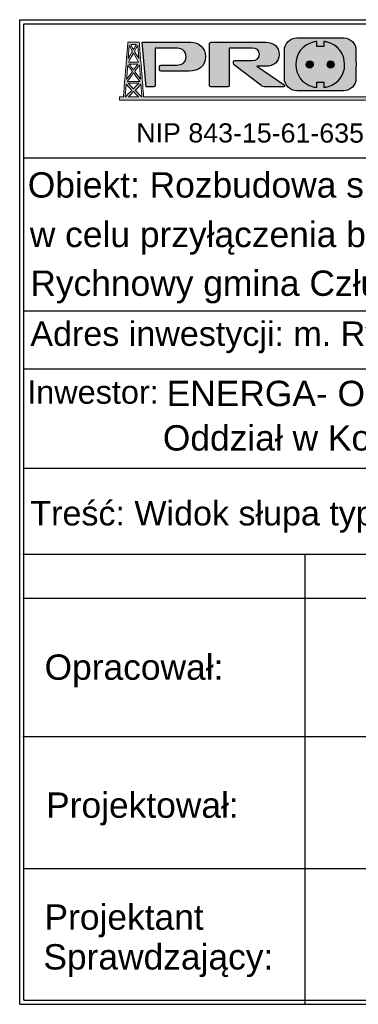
# Model space of a CAD drawing. Header units: millimetres. Extents: x -2674 to -2203, y -551 to -52.
# Tile 1 of 136: x -2358 to -2327, y -485 to -396. Entities that reach past the tile are written whole.
import ezdxf
from ezdxf.enums import TextEntityAlignment as Align

# ---------------------------------------------------------------- set-up
doc = ezdxf.new("R2010")
doc.units = ezdxf.units.MM
doc.layers.add('logo', color=7, linetype='Continuous', lineweight=0)
doc.styles.add('ARIAL', font='arial.ttf', dxfattribs={"height": 25})
doc.styles.get("Standard").update_dxf_attribs({"font": 'arial.ttf'})

# ---------------------------------------------------------------- blocks, each defined once
blk = doc.blocks.new('Block_2')
at = {"layer": 'logo', "true_color": 0xaed800, "transparency": 33554687}
h = blk.add_hatch(color=62, dxfattribs=at)
h.dxf.hatch_style = 2
edge = h.paths.add_edge_path()
edge.add_spline(control_points=[(-2069.6, -128.6), (-2069.7, -128.4), (-2069.9, -128.3), (-2070.1, -128.1), (-2069.9, -128), (-2069.8, -127.8), (-2069.7, -127.7), (-2065.6, -123.3), (-2061.3, -118.7), (-2056.5, -113.5), (-2055.7, -123.3), (-2054.4, -141), (-2054.2, -143.6), (-2054.2, -143.6), (-2054.5, -143.6), (-2054.5, -143.6), (-2056.3, -141.8), (-2065.1, -133.3), (-2069.6, -128.6)], knot_values=[0, 0, 0, 0, 1, 1, 1, 2, 2, 2, 3, 3, 3, 4, 4, 4, 5, 5, 5, 6, 6, 6, 6], degree=3, periodic=0)
edge = h.paths.add_edge_path()
edge.add_spline(control_points=[(-2094.2, -143.6), (-2094.2, -143.6), (-2091.9, -113.5), (-2091.9, -113.5), (-2091.9, -113.5), (-2082.6, -123.5), (-2078.4, -128.1), (-2082.6, -132.4), (-2092, -141.7), (-2093.8, -143.6), (-2093.8, -143.6), (-2094.2, -143.6), (-2094.2, -143.6)], knot_values=[0, 0, 0, 0, 1, 1, 1, 2, 2, 2, 3, 3, 3, 4, 4, 4, 4], degree=3, periodic=1)
edge = h.paths.add_edge_path()
edge.add_spline(control_points=[(-2088.2, -67.2), (-2084.3, -72.6), (-2080.8, -77.2), (-2077.4, -81.9), (-2077.2, -82.3), (-2077.2, -83.1), (-2077.5, -83.5), (-2081.7, -89.2), (-2090.8, -101.5), (-2090.8, -101.5), (-2090.8, -101.5), (-2089.1, -79), (-2088.2, -67.2)], knot_values=[0, 0, 0, 0, 1, 1, 1, 2, 2, 2, 3, 3, 3, 4, 4, 4, 4], degree=3, periodic=0)
edge = h.paths.add_edge_path()
edge.add_spline(control_points=[(-2084.6, -20.2), (-2084.6, -20.2), (-2083.7, -21.7), (-2082.6, -23.7), (-2080.8, -26.8), (-2078.5, -31), (-2077.4, -33), (-2077, -33.7), (-2077, -34.8), (-2077.3, -35.4), (-2078.1, -36.9), (-2079.3, -38.8), (-2080.4, -40.8), (-2083.5, -45.9), (-2087, -51.4), (-2087, -51.4), (-2087, -51.4), (-2084.6, -20.2), (-2084.6, -20.2)], knot_values=[0, 0, 0, 0, 1, 1, 1, 2, 2, 2, 3, 3, 3, 4, 4, 4, 5, 5, 5, 6, 6, 6, 6], degree=3, periodic=1)
edge = h.paths.add_edge_path()
edge.add_spline(control_points=[(-2067.4, -17.9), (-2067.4, -17.9), (-2071.8, -25.7), (-2074.2, -29.9), (-2076.5, -25.8), (-2080.9, -17.9), (-2080.9, -17.9), (-2080.9, -17.9), (-2067.4, -17.9), (-2067.4, -17.9)], knot_values=[0, 0, 0, 0, 1, 1, 1, 2, 2, 2, 3, 3, 3, 3], degree=3, periodic=1)
edge = h.paths.add_edge_path()
edge.add_spline(control_points=[(-2061.3, -51.4), (-2061.3, -51.4), (-2068.9, -39.5), (-2070.7, -36), (-2071.1, -35.2), (-2071.4, -34), (-2071.1, -33.4), (-2069, -29.3), (-2063.8, -20.1), (-2063.8, -20.1), (-2063.8, -20.1), (-2061.3, -51.4), (-2061.3, -51.4)], knot_values=[0, 0, 0, 0, 1, 1, 1, 2, 2, 2, 3, 3, 3, 4, 4, 4, 4], degree=3, periodic=1)
edge = h.paths.add_edge_path()
edge.add_spline(control_points=[(-2086.2, -60.2), (-2084, -56.1), (-2081.8, -52.2), (-2079.5, -48.2), (-2077.8, -45.1), (-2076, -41.9), (-2074.2, -38.7), (-2070, -46), (-2066.2, -52.9), (-2062.1, -60.2), (-2067.5, -60.2), (-2072.8, -60.2), (-2078, -60.2), (-2080.7, -60.2), (-2083.5, -60.2), (-2086.2, -60.2)], knot_values=[0, 0, 0, 0, 1, 1, 1, 2, 2, 2, 3, 3, 3, 4, 4, 4, 5, 5, 5, 5], degree=3, periodic=0)
edge = h.paths.add_edge_path()
edge.add_spline(control_points=[(-2077.5, -64.8), (-2072.9, -64.8), (-2068.4, -64.8), (-2063.7, -64.8), (-2067.2, -69.6), (-2070.5, -74.1), (-2074.2, -79), (-2074.8, -78.2), (-2075.4, -77.3), (-2076, -76.5), (-2078.9, -72.6), (-2081.7, -68.8), (-2084.7, -64.8), (-2082.2, -64.8), (-2079.9, -64.8), (-2077.5, -64.8)], knot_values=[0, 0, 0, 0, 1, 1, 1, 2, 2, 2, 3, 3, 3, 4, 4, 4, 5, 5, 5, 5], degree=3, periodic=0)
edge = h.paths.add_edge_path()
edge.add_spline(control_points=[(-2072.3, -106.6), (-2077.9, -106.6), (-2083.5, -106.6), (-2089.3, -106.6), (-2084.4, -100), (-2079.7, -93.6), (-2074.7, -87), (-2074.5, -86.7), (-2074.4, -86.5), (-2074.2, -86.2), (-2069, -93.1), (-2064.2, -99.7), (-2059.1, -106.6), (-2063.6, -106.6), (-2067.9, -106.6), (-2072.3, -106.6)], knot_values=[0, 0, 0, 0, 1, 1, 1, 2, 2, 2, 3, 3, 3, 4, 4, 4, 5, 5, 5, 5], degree=3, periodic=0)
edge = h.paths.add_edge_path()
edge.add_spline(control_points=[(-2074.2, -124.4), (-2078.4, -120), (-2082.7, -115.4), (-2086.7, -111), (-2081.9, -111), (-2076.8, -111), (-2071.8, -111), (-2068.3, -111), (-2064.8, -111), (-2061.4, -111), (-2064.3, -114.1), (-2067.4, -117.3), (-2070.6, -120.6), (-2071.8, -121.9), (-2073, -123.1), (-2074.2, -124.4)], knot_values=[0, 0, 0, 0, 1, 1, 1, 2, 2, 2, 3, 3, 3, 4, 4, 4, 5, 5, 5, 5], degree=3, periodic=0)
edge = h.paths.add_edge_path()
edge.add_spline(control_points=[(-2067.7, -143.6), (-2067.7, -143.6), (-2085.9, -143.6), (-2085.9, -143.6), (-2082.1, -139.5), (-2078.2, -135.3), (-2074.1, -130.9), (-2072.2, -132.9), (-2070.4, -134.9), (-2068.6, -136.9), (-2066.4, -139.1), (-2064.4, -141.4), (-2062.3, -143.6), (-2062.3, -143.6), (-2067.7, -143.6), (-2067.7, -143.6)], knot_values=[0, 0, 0, 0, 1, 1, 1, 2, 2, 2, 3, 3, 3, 4, 4, 4, 5, 5, 5, 5], degree=3, periodic=1)
edge = h.paths.add_edge_path()
edge.add_spline(control_points=[(-2060.1, -67.2), (-2060.1, -67.2), (-2057.4, -101.5), (-2057.4, -101.5), (-2057.4, -101.5), (-2065.1, -91.2), (-2068.6, -86.5), (-2071.5, -82.6), (-2071.5, -82.6), (-2068.5, -78.6), (-2065.9, -75.1), (-2060.1, -67.2), (-2060.1, -67.2)], knot_values=[0, 0, 0, 0, 1, 1, 1, 2, 2, 2, 3, 3, 3, 4, 4, 4, 4], degree=3, periodic=1)
edge = h.paths.add_edge_path()
edge.add_spline(control_points=[(-2041.9, -143.6), (-2041.9, -143.6), (-2050, -143.6), (-2050, -143.6), (-2051.3, -124.9), (-2052.8, -106.3), (-2054.3, -87.7), (-2056.1, -64), (-2060.3, -12), (-2060.3, -12), (-2060.3, -12), (-2084, -12), (-2084, -12), (-2084, -12), (-2087.6, -12), (-2087.6, -12), (-2087.6, -12), (-2093.3, -78.3), (-2095.6, -107.3), (-2096.5, -119.4), (-2097.5, -131.5), (-2098.4, -143.6), (-2098.4, -143.6), (-2107.8, -143.6), (-2107.8, -143.6), (-2107.8, -143.6), (-2107.8, -151.8), (-2107.8, -151.8), (-2107.8, -151.8), (-2107.5, -151.8), (-2107.5, -151.8), (-2107.5, -151.9), (-2107.5, -151.9), (-2107.5, -151.9), (-2085.2, -151.9), (-2063.1, -151.9), (-2040.8, -151.9), (-2040.8, -151.9), (-2040.8, -151.9), (-2040.8, -151.8), (-2040.8, -151.8), (-906, -151.8), (-906, -151.8), (-906, -151.8), (-906, -143.6), (-906, -143.6), (-906, -143.6), (-2041.9, -143.6), (-2041.9, -143.6)], knot_values=[0, 0, 0, 0, 1, 1, 1, 2, 2, 2, 3, 3, 3, 4, 4, 4, 5, 5, 5, 6, 6, 6, 7, 7, 7, 8, 8, 8, 9, 9, 9, 10, 10, 10, 11, 11, 11, 12, 12, 12, 13, 13, 13, 14, 14, 14, 15, 15, 15, 16, 16, 16, 16], degree=3, periodic=1)
h = blk.add_hatch(color=62, dxfattribs=at)
h.dxf.hatch_style = 2
edge = h.paths.add_edge_path()
edge.add_spline(control_points=[(-1650.1, -57.4), (-1645.4, -57.4), (-1641.6, -60.9), (-1641.6, -65.7), (-1641.6, -70.6), (-1645.4, -74.2), (-1650.1, -74.2), (-1654.8, -74.2), (-1658.5, -70.6), (-1658.5, -65.7), (-1658.5, -60.9), (-1654.8, -57.4), (-1650.1, -57.4)], knot_values=[0, 0, 0, 0, 1, 1, 1, 2, 2, 2, 3, 3, 3, 4, 4, 4, 4], degree=3, periodic=0)
edge = h.paths.add_edge_path()
edge.add_spline(control_points=[(-1600, -57.4), (-1595.3, -57.4), (-1591.5, -60.9), (-1591.5, -65.7), (-1591.5, -70.6), (-1595.3, -74.2), (-1600, -74.2), (-1604.7, -74.2), (-1608.4, -70.6), (-1608.4, -65.7), (-1608.4, -60.9), (-1604.7, -57.4), (-1600, -57.4)], knot_values=[0, 0, 0, 0, 1, 1, 1, 2, 2, 2, 3, 3, 3, 4, 4, 4, 4], degree=3, periodic=0)
edge = h.paths.add_edge_path()
edge.add_spline(control_points=[(-1644.5, -118.7), (-1641, -119.8), (-1637.2, -120.6), (-1633.3, -121.1), (-1633.3, -121.1), (-1633.3, -108.7), (-1633.3, -108.7), (-1633.3, -108.7), (-1616.3, -108.7), (-1616.3, -108.7), (-1616.3, -108.7), (-1616.3, -121.1), (-1616.3, -121.1), (-1612.4, -120.6), (-1608.7, -119.8), (-1605.1, -118.7), (-1581.8, -111.5), (-1566.1, -91.4), (-1566.1, -65.7), (-1566.1, -39.2), (-1583, -18.6), (-1607.8, -12.2), (-1610.5, -11.4), (-1613.4, -10.9), (-1616.3, -10.5), (-1616.3, -10.5), (-1616.3, -22.9), (-1616.3, -22.9), (-1616.3, -22.9), (-1633.3, -22.9), (-1633.3, -22.9), (-1633.3, -22.9), (-1633.3, -10.5), (-1633.3, -10.5), (-1636.3, -10.9), (-1639.1, -11.4), (-1641.9, -12.2), (-1666.7, -18.6), (-1683.6, -39.2), (-1683.6, -65.7), (-1683.6, -91.4), (-1667.9, -111.5), (-1644.5, -118.7)], knot_values=[0, 0, 0, 0, 1, 1, 1, 2, 2, 2, 3, 3, 3, 4, 4, 4, 5, 5, 5, 6, 6, 6, 7, 7, 7, 8, 8, 8, 9, 9, 9, 10, 10, 10, 11, 11, 11, 12, 12, 12, 13, 13, 13, 14, 14, 14, 14], degree=3, periodic=0)
h = blk.add_hatch(color=62, dxfattribs=at)
h.dxf.hatch_style = 2
h.paths.add_polyline_path([(-1066.7, -110.4), (-1058.7, -110.4), (-1047.6, -82.6), (-1070.3, -82.6), (-1062.1, -62), (-1070.1, -62), (-1078.2, -82.4), (-1078.3, -82.4), (-1081.2, -90), (-1058.5, -90)])
at = {"layer": 'logo'}
blk.add_lwpolyline([(-1066.7, -110.4), (-1058.7, -110.4), (-1047.6, -82.6), (-1070.3, -82.6), (-1062.1, -62), (-1070.1, -62), (-1078.2, -82.4), (-1078.3, -82.4), (-1081.2, -90), (-1058.5, -90)], close=True, dxfattribs=at)
for points, knots in [([(-2041.9, -143.6), (-2041.9, -143.6), (-2050, -143.6), (-2050, -143.6), (-2051.3, -124.9), (-2052.8, -106.3), (-2054.3, -87.7), (-2056.1, -64), (-2060.3, -12), (-2060.3, -12), (-2060.3, -12), (-2084, -12), (-2084, -12), (-2084, -12), (-2087.6, -12), (-2087.6, -12), (-2087.6, -12), (-2093.3, -78.3), (-2095.6, -107.3), (-2096.5, -119.4), (-2097.5, -131.5), (-2098.4, -143.6), (-2098.4, -143.6), (-2107.8, -143.6), (-2107.8, -143.6), (-2107.8, -143.6), (-2107.8, -151.8), (-2107.8, -151.8), (-2107.8, -151.8), (-2107.5, -151.8), (-2107.5, -151.8), (-2107.5, -151.9), (-2107.5, -151.9), (-2107.5, -151.9), (-2085.2, -151.9), (-2063.1, -151.9), (-2040.8, -151.9), (-2040.8, -151.9), (-2040.8, -151.9), (-2040.8, -151.8), (-2040.8, -151.8), (-906, -151.8), (-906, -151.8), (-906, -151.8), (-906, -143.6), (-906, -143.6), (-906, -143.6), (-2041.9, -143.6), (-2041.9, -143.6)], [0, 0, 0, 0, 1, 1, 1, 2, 2, 2, 3, 3, 3, 4, 4, 4, 5, 5, 5, 6, 6, 6, 7, 7, 7, 8, 8, 8, 9, 9, 9, 10, 10, 10, 11, 11, 11, 12, 12, 12, 13, 13, 13, 14, 14, 14, 15, 15, 15, 16, 16, 16, 16]), ([(-2084.6, -20.2), (-2084.6, -20.2), (-2083.7, -21.7), (-2082.6, -23.7), (-2080.8, -26.8), (-2078.5, -31), (-2077.4, -33), (-2077, -33.7), (-2077, -34.8), (-2077.3, -35.4), (-2078.1, -36.9), (-2079.3, -38.8), (-2080.4, -40.8), (-2083.5, -45.9), (-2087, -51.4), (-2087, -51.4), (-2087, -51.4), (-2084.6, -20.2), (-2084.6, -20.2)], [0, 0, 0, 0, 1, 1, 1, 2, 2, 2, 3, 3, 3, 4, 4, 4, 5, 5, 5, 6, 6, 6, 6]), ([(-2067.4, -17.9), (-2067.4, -17.9), (-2071.8, -25.7), (-2074.2, -29.9), (-2076.5, -25.8), (-2080.9, -17.9), (-2080.9, -17.9), (-2080.9, -17.9), (-2067.4, -17.9), (-2067.4, -17.9)], [0, 0, 0, 0, 1, 1, 1, 2, 2, 2, 3, 3, 3, 3]), ([(-2061.3, -51.4), (-2061.3, -51.4), (-2068.9, -39.5), (-2070.7, -36), (-2071.1, -35.2), (-2071.4, -34), (-2071.1, -33.4), (-2069, -29.3), (-2063.8, -20.1), (-2063.8, -20.1), (-2063.8, -20.1), (-2061.3, -51.4), (-2061.3, -51.4)], [0, 0, 0, 0, 1, 1, 1, 2, 2, 2, 3, 3, 3, 4, 4, 4, 4]), ([(-1644.5, -118.7), (-1641, -119.8), (-1637.2, -120.6), (-1633.3, -121.1), (-1633.3, -121.1), (-1633.3, -108.7), (-1633.3, -108.7), (-1633.3, -108.7), (-1616.3, -108.7), (-1616.3, -108.7), (-1616.3, -108.7), (-1616.3, -121.1), (-1616.3, -121.1), (-1612.4, -120.6), (-1608.7, -119.8), (-1605.1, -118.7), (-1581.8, -111.5), (-1566.1, -91.4), (-1566.1, -65.7), (-1566.1, -39.2), (-1583, -18.6), (-1607.8, -12.2), (-1610.5, -11.4), (-1613.4, -10.9), (-1616.3, -10.5), (-1616.3, -10.5), (-1616.3, -22.9), (-1616.3, -22.9), (-1616.3, -22.9), (-1633.3, -22.9), (-1633.3, -22.9), (-1633.3, -22.9), (-1633.3, -10.5), (-1633.3, -10.5), (-1636.3, -10.9), (-1639.1, -11.4), (-1641.9, -12.2), (-1666.7, -18.6), (-1683.6, -39.2), (-1683.6, -65.7), (-1683.6, -91.4), (-1667.9, -111.5), (-1644.5, -118.7)], [0, 0, 0, 0, 1, 1, 1, 2, 2, 2, 3, 3, 3, 4, 4, 4, 5, 5, 5, 6, 6, 6, 7, 7, 7, 8, 8, 8, 9, 9, 9, 10, 10, 10, 11, 11, 11, 12, 12, 12, 13, 13, 13, 14, 14, 14, 14]), ([(-2086.2, -60.2), (-2084, -56.1), (-2081.8, -52.2), (-2079.5, -48.2), (-2077.8, -45.1), (-2076, -41.9), (-2074.2, -38.7), (-2070, -46), (-2066.2, -52.9), (-2062.1, -60.2), (-2067.5, -60.2), (-2072.8, -60.2), (-2078, -60.2), (-2080.7, -60.2), (-2083.5, -60.2), (-2086.2, -60.2)], [0, 0, 0, 0, 1, 1, 1, 2, 2, 2, 3, 3, 3, 4, 4, 4, 5, 5, 5, 5]), ([(-2088.2, -67.2), (-2084.3, -72.6), (-2080.8, -77.2), (-2077.4, -81.9), (-2077.2, -82.3), (-2077.2, -83.1), (-2077.5, -83.5), (-2081.7, -89.2), (-2090.8, -101.5), (-2090.8, -101.5), (-2090.8, -101.5), (-2089.1, -79), (-2088.2, -67.2)], [0, 0, 0, 0, 1, 1, 1, 2, 2, 2, 3, 3, 3, 4, 4, 4, 4]), ([(-2077.5, -64.8), (-2072.9, -64.8), (-2068.4, -64.8), (-2063.7, -64.8), (-2067.2, -69.6), (-2070.5, -74.1), (-2074.2, -79), (-2074.8, -78.2), (-2075.4, -77.3), (-2076, -76.5), (-2078.9, -72.6), (-2081.7, -68.8), (-2084.7, -64.8), (-2082.2, -64.8), (-2079.9, -64.8), (-2077.5, -64.8)], [0, 0, 0, 0, 1, 1, 1, 2, 2, 2, 3, 3, 3, 4, 4, 4, 5, 5, 5, 5]), ([(-2060.1, -67.2), (-2060.1, -67.2), (-2057.4, -101.5), (-2057.4, -101.5), (-2057.4, -101.5), (-2065.1, -91.2), (-2068.6, -86.5), (-2071.5, -82.6), (-2071.5, -82.6), (-2068.5, -78.6), (-2065.9, -75.1), (-2060.1, -67.2), (-2060.1, -67.2)], [0, 0, 0, 0, 1, 1, 1, 2, 2, 2, 3, 3, 3, 4, 4, 4, 4]), ([(-1650.1, -57.4), (-1645.4, -57.4), (-1641.6, -60.9), (-1641.6, -65.7), (-1641.6, -70.6), (-1645.4, -74.2), (-1650.1, -74.2), (-1654.8, -74.2), (-1658.5, -70.6), (-1658.5, -65.7), (-1658.5, -60.9), (-1654.8, -57.4), (-1650.1, -57.4)], [0, 0, 0, 0, 1, 1, 1, 2, 2, 2, 3, 3, 3, 4, 4, 4, 4]), ([(-1600, -57.4), (-1595.3, -57.4), (-1591.5, -60.9), (-1591.5, -65.7), (-1591.5, -70.6), (-1595.3, -74.2), (-1600, -74.2), (-1604.7, -74.2), (-1608.4, -70.6), (-1608.4, -65.7), (-1608.4, -60.9), (-1604.7, -57.4), (-1600, -57.4)], [0, 0, 0, 0, 1, 1, 1, 2, 2, 2, 3, 3, 3, 4, 4, 4, 4]), ([(-2072.3, -106.6), (-2077.9, -106.6), (-2083.5, -106.6), (-2089.3, -106.6), (-2084.4, -100), (-2079.7, -93.6), (-2074.7, -87), (-2074.5, -86.7), (-2074.4, -86.5), (-2074.2, -86.2), (-2069, -93.1), (-2064.2, -99.7), (-2059.1, -106.6), (-2063.6, -106.6), (-2067.9, -106.6), (-2072.3, -106.6)], [0, 0, 0, 0, 1, 1, 1, 2, 2, 2, 3, 3, 3, 4, 4, 4, 5, 5, 5, 5]), ([(-2094.2, -143.6), (-2094.2, -143.6), (-2091.9, -113.5), (-2091.9, -113.5), (-2091.9, -113.5), (-2082.6, -123.5), (-2078.4, -128.1), (-2082.6, -132.4), (-2092, -141.7), (-2093.8, -143.6), (-2093.8, -143.6), (-2094.2, -143.6), (-2094.2, -143.6)], [0, 0, 0, 0, 1, 1, 1, 2, 2, 2, 3, 3, 3, 4, 4, 4, 4]), ([(-2074.2, -124.4), (-2078.4, -120), (-2082.7, -115.4), (-2086.7, -111), (-2081.9, -111), (-2076.8, -111), (-2071.8, -111), (-2068.3, -111), (-2064.8, -111), (-2061.4, -111), (-2064.3, -114.1), (-2067.4, -117.3), (-2070.6, -120.6), (-2071.8, -121.9), (-2073, -123.1), (-2074.2, -124.4)], [0, 0, 0, 0, 1, 1, 1, 2, 2, 2, 3, 3, 3, 4, 4, 4, 5, 5, 5, 5]), ([(-2069.6, -128.6), (-2069.7, -128.4), (-2069.9, -128.3), (-2070.1, -128.1), (-2069.9, -128), (-2069.8, -127.8), (-2069.7, -127.7), (-2065.6, -123.3), (-2061.3, -118.7), (-2056.5, -113.5), (-2055.7, -123.3), (-2054.4, -141), (-2054.2, -143.6), (-2054.2, -143.6), (-2054.5, -143.6), (-2054.5, -143.6), (-2056.3, -141.8), (-2065.1, -133.3), (-2069.6, -128.6)], [0, 0, 0, 0, 1, 1, 1, 2, 2, 2, 3, 3, 3, 4, 4, 4, 5, 5, 5, 6, 6, 6, 6]), ([(-2067.7, -143.6), (-2067.7, -143.6), (-2085.9, -143.6), (-2085.9, -143.6), (-2082.1, -139.5), (-2078.2, -135.3), (-2074.1, -130.9), (-2072.2, -132.9), (-2070.4, -134.9), (-2068.6, -136.9), (-2066.4, -139.1), (-2064.4, -141.4), (-2062.3, -143.6), (-2062.3, -143.6), (-2067.7, -143.6), (-2067.7, -143.6)], [0, 0, 0, 0, 1, 1, 1, 2, 2, 2, 3, 3, 3, 4, 4, 4, 5, 5, 5, 5])]:
    blk.add_open_spline(points, degree=3, knots=knots, dxfattribs=at)

msp = doc.modelspace()

# ---------------------------------------------------------------- hatches: boundary and pattern name
at = {"transparency": 33554687}
h = msp.add_hatch(color=0, dxfattribs=at)
h.dxf.hatch_style = 2
edge = h.paths.add_edge_path()
edge.add_spline(control_points=[(-2342.235, -398.323), (-2342.235, -398.323), (-2346.629, -398.323), (-2346.629, -398.323)], knot_values=[0, 0, 0, 0, 1, 1, 1, 1], degree=3, periodic=0)
edge.add_spline(control_points=[(-2346.629, -398.323), (-2346.629, -398.323), (-2346.273, -402.33), (-2346.273, -402.33)], knot_values=[1, 1, 1, 1, 2, 2, 2, 2], degree=3, periodic=0)
edge.add_spline(control_points=[(-2346.273, -402.33), (-2346.273, -402.33), (-2345.561, -402.33), (-2345.561, -402.33)], knot_values=[2, 2, 2, 2, 3, 3, 3, 3], degree=3, periodic=0)
edge.add_spline(control_points=[(-2345.438, -402.213), (-2345.438, -402.213), (-2345.438, -398.864), (-2345.438, -398.864)], knot_values=[4, 4, 4, 4, 5, 5, 5, 5], degree=3, periodic=0)
edge.add_spline(control_points=[(-2345.438, -398.864), (-2345.438, -398.864), (-2343.428, -398.864), (-2343.428, -398.864)], knot_values=[5, 5, 5, 5, 6, 6, 6, 6], degree=3, periodic=0)
edge.add_spline(control_points=[(-2343.428, -398.864), (-2342.999, -398.864), (-2342.658, -399.122), (-2342.658, -399.622)], knot_values=[6, 6, 6, 6, 7, 7, 7, 7], degree=3, periodic=0)
edge.add_spline(control_points=[(-2342.658, -399.622), (-2342.658, -400.156), (-2343.017, -400.374), (-2343.463, -400.374)], knot_values=[7, 7, 7, 7, 8, 8, 8, 8], degree=3, periodic=0)
edge.add_spline(control_points=[(-2343.463, -400.374), (-2343.463, -400.374), (-2344.921, -400.374), (-2344.921, -400.374)], knot_values=[8, 8, 8, 8, 9, 9, 9, 9], degree=3, periodic=0)
edge.add_spline(control_points=[(-2345.044, -400.497), (-2345.044, -400.497), (-2345.044, -400.797), (-2345.044, -400.797)], knot_values=[10, 10, 10, 10, 11, 11, 11, 11], degree=3, periodic=0)
edge.add_spline(control_points=[(-2344.921, -400.914), (-2344.921, -400.914), (-2342.382, -400.914), (-2342.382, -400.914)], knot_values=[12, 12, 12, 12, 13, 13, 13, 13], degree=3, periodic=0)
edge.add_spline(control_points=[(-2342.382, -400.914), (-2341.548, -400.914), (-2340.907, -400.485), (-2340.907, -399.645)], knot_values=[13, 13, 13, 13, 14, 14, 14, 14], degree=3, periodic=0)
edge.add_spline(control_points=[(-2340.907, -399.645), (-2340.907, -398.805), (-2341.495, -398.323), (-2342.235, -398.323)], knot_values=[14, 14, 14, 14, 15, 15, 15, 15], degree=3, periodic=0)
at = {"true_color": 0x151616, "transparency": 33554687}
h = msp.add_hatch(color=250, dxfattribs=at)
h.dxf.hatch_style = 2
edge = h.paths.add_edge_path()
edge.add_spline(control_points=[(-2336.274, -400.479), (-2336.274, -400.479), (-2335.457, -400.479), (-2335.457, -400.479), (-2334.77, -400.479), (-2334.259, -400.109), (-2334.259, -399.422), (-2334.259, -398.728), (-2334.77, -398.323), (-2335.457, -398.323), (-2335.457, -398.323), (-2340.399, -398.323), (-2340.399, -398.323), (-2340.505, -398.323), (-2340.552, -398.376), (-2340.552, -398.476), (-2340.552, -398.476), (-2340.552, -402.213), (-2340.552, -402.213), (-2340.552, -402.289), (-2340.505, -402.33), (-2340.428, -402.33), (-2340.428, -402.33), (-2338.9, -402.33), (-2338.9, -402.33), (-2338.824, -402.33), (-2338.777, -402.289), (-2338.777, -402.213), (-2338.777, -402.213), (-2338.777, -398.864), (-2338.777, -398.864), (-2338.777, -398.864), (-2336.697, -398.864), (-2336.697, -398.864), (-2336.28, -398.864), (-2336.039, -398.999), (-2336.039, -399.398), (-2336.039, -399.804), (-2336.28, -399.951), (-2336.691, -399.951), (-2336.691, -399.951), (-2338.26, -399.951), (-2338.26, -399.951), (-2338.342, -399.951), (-2338.383, -399.992), (-2338.383, -400.068), (-2338.383, -400.068), (-2338.383, -400.215), (-2338.383, -400.215), (-2338.383, -400.297), (-2338.354, -400.344), (-2338.295, -400.385), (-2338.295, -400.385), (-2335.927, -402.201), (-2335.927, -402.201), (-2335.775, -402.313), (-2335.645, -402.33), (-2335.428, -402.33), (-2335.428, -402.33), (-2333.853, -402.33), (-2333.853, -402.33), (-2333.789, -402.33), (-2333.765, -402.289), (-2333.765, -402.254), (-2333.765, -402.23), (-2333.783, -402.195), (-2333.806, -402.172), (-2333.806, -402.172), (-2336.274, -400.479), (-2336.274, -400.479)], knot_values=[0, 0, 0, 0, 1, 1, 1, 2, 2, 2, 3, 3, 3, 4, 4, 4, 5, 5, 5, 6, 6, 6, 7, 7, 7, 8, 8, 8, 9, 9, 9, 10, 10, 10, 11, 11, 11, 12, 12, 12, 13, 13, 13, 14, 14, 14, 15, 15, 15, 16, 16, 16, 17, 17, 17, 18, 18, 18, 19, 19, 19, 20, 20, 20, 21, 21, 21, 22, 22, 22, 23, 23, 23, 23], degree=3, periodic=1)
h = msp.add_hatch(color=250, dxfattribs=at)
h.dxf.hatch_style = 2
edge = h.paths.add_edge_path()
edge.add_spline(control_points=[(-2330.232, -402.395), (-2330.232, -402.395), (-2330.232, -401.931), (-2330.232, -401.931), (-2330.232, -401.931), (-2330.87, -401.931), (-2330.87, -401.931), (-2330.87, -401.931), (-2330.87, -402.395), (-2330.87, -402.395), (-2331.016, -402.378), (-2331.156, -402.347), (-2331.29, -402.306), (-2332.165, -402.036), (-2332.754, -401.284), (-2332.754, -400.321), (-2332.754, -399.325), (-2332.12, -398.554), (-2331.19, -398.312), (-2331.087, -398.285), (-2330.98, -398.265), (-2330.87, -398.251), (-2330.87, -398.251), (-2330.87, -398.716), (-2330.87, -398.716), (-2330.87, -398.716), (-2330.232, -398.716), (-2330.232, -398.716), (-2330.232, -398.716), (-2330.232, -398.251), (-2330.232, -398.251), (-2330.122, -398.265), (-2330.015, -398.285), (-2329.912, -398.312), (-2328.982, -398.554), (-2328.348, -399.325), (-2328.348, -400.321), (-2328.348, -401.284), (-2328.937, -402.036), (-2329.812, -402.306), (-2329.946, -402.347), (-2330.086, -402.378), (-2330.232, -402.395)], knot_values=[0, 0, 0, 0, 1, 1, 1, 2, 2, 2, 3, 3, 3, 4, 4, 4, 5, 5, 5, 6, 6, 6, 7, 7, 7, 8, 8, 8, 9, 9, 9, 10, 10, 10, 11, 11, 11, 12, 12, 12, 13, 13, 13, 14, 14, 14, 14], degree=3, periodic=0)
edge = h.paths.add_edge_path()
edge.add_spline(control_points=[(-2327.325, -399.052), (-2327.325, -398.431), (-2327.828, -397.928), (-2328.449, -397.928), (-2328.449, -397.928), (-2332.662, -397.928), (-2332.662, -397.928), (-2333.283, -397.928), (-2333.787, -398.431), (-2333.787, -399.052), (-2333.787, -399.052), (-2333.787, -400.309), (-2333.787, -400.309), (-2333.787, -400.309), (-2333.787, -401.561), (-2333.787, -401.561), (-2333.787, -402.182), (-2333.283, -402.685), (-2332.662, -402.685), (-2332.662, -402.685), (-2328.449, -402.685), (-2328.449, -402.685), (-2327.828, -402.685), (-2327.325, -402.182), (-2327.325, -401.561), (-2327.325, -401.561), (-2327.325, -400.526), (-2327.325, -400.526), (-2327.319, -400.455), (-2327.315, -400.383), (-2327.315, -400.309), (-2327.315, -400.235), (-2327.319, -400.162), (-2327.325, -400.09), (-2327.325, -400.09), (-2327.325, -399.052), (-2327.325, -399.052)], knot_values=[0, 0, 0, 0, 1, 1, 1, 2, 2, 2, 3, 3, 3, 4, 4, 4, 5, 5, 5, 6, 6, 6, 7, 7, 7, 8, 8, 8, 9, 9, 9, 10, 10, 10, 11, 11, 11, 12, 12, 12, 12], degree=3, periodic=0)
h = msp.add_hatch(color=250, dxfattribs=at)
h.dxf.hatch_style = 2
edge = h.paths.add_edge_path()
edge.add_spline(control_points=[(-2331.498, -400.007), (-2331.675, -400.007), (-2331.812, -400.138), (-2331.812, -400.321), (-2331.812, -400.503), (-2331.675, -400.64), (-2331.498, -400.64), (-2331.321, -400.64), (-2331.179, -400.503), (-2331.179, -400.321), (-2331.179, -400.138), (-2331.321, -400.007), (-2331.498, -400.007)], knot_values=[0, 0, 0, 0, 1, 1, 1, 2, 2, 2, 3, 3, 3, 4, 4, 4, 4], degree=3, periodic=0)
h = msp.add_hatch(color=250, dxfattribs=at)
h.dxf.hatch_style = 2
edge = h.paths.add_edge_path()
edge.add_spline(control_points=[(-2329.621, -400.007), (-2329.798, -400.007), (-2329.935, -400.138), (-2329.935, -400.321), (-2329.935, -400.503), (-2329.798, -400.64), (-2329.621, -400.64), (-2329.444, -400.64), (-2329.301, -400.503), (-2329.301, -400.321), (-2329.301, -400.138), (-2329.444, -400.007), (-2329.621, -400.007)], knot_values=[0, 0, 0, 0, 1, 1, 1, 2, 2, 2, 3, 3, 3, 4, 4, 4, 4], degree=3, periodic=0)

# ---------------------------------------------------------------- linework, layer by layer
at = {"color": 7}
for p, q in [((-2357.674, -485.034), (-2357.669, -396.287)), ((-2357.669, -396.287), (-2202.754, -396.287)), ((-2357.669, -396.287), (-2202.754, -396.287)), ((-2357.294, -396.667), (-2203.133, -396.667)), ((-2357.293, -484.663), (-2357.294, -396.667)), ((-2357.294, -408.732), (-2203.135, -408.732)), ((-2357.294, -422.541), (-2203.136, -422.541)), ((-2357.294, -427.772), (-2203.137, -427.772)), ((-2357.294, -436.719), (-2203.14, -436.719)), ((-2357.385, -444.456), (-2203.139, -444.456)), ((-2357.294, -444.456), (-2203.138, -444.456)), ((-2331.907, -473.161), (-2331.905, -444.456)), ((-2357.385, -448.422), (-2203.139, -448.422)), ((-2331.908, -485.035), (-2331.907, -456.33)), ((-2357.385, -460.913), (-2203.14, -460.913)), ((-2357.674, -472.788), (-2357.673, -472.788)), ((-2357.293, -472.788), (-2203.142, -472.788)), ((-2357.675, -484.663), (-2357.674, -484.663)), ((-2357.675, -485.034), (-2202.764, -485.043)), ((-2357.675, -485.034), (-2202.764, -485.043)), ((-2357.293, -484.663), (-2203.143, -484.663))]:
    msp.add_line(p, q, dxfattribs=at)
at = {"color": 0}
msp.add_open_spline([(-2342.235, -398.323), (-2342.235, -398.323), (-2346.629, -398.323), (-2346.629, -398.323), (-2346.629, -398.323), (-2346.273, -402.33), (-2346.273, -402.33), (-2346.273, -402.33), (-2345.561, -402.33), (-2345.561, -402.33), (-2345.479, -402.33), (-2345.438, -402.289), (-2345.438, -402.213), (-2345.438, -402.213), (-2345.438, -398.864), (-2345.438, -398.864), (-2345.438, -398.864), (-2343.428, -398.864), (-2343.428, -398.864), (-2342.999, -398.864), (-2342.658, -399.122), (-2342.658, -399.622), (-2342.658, -400.156), (-2343.017, -400.374), (-2343.463, -400.374), (-2343.463, -400.374), (-2344.921, -400.374), (-2344.921, -400.374), (-2344.997, -400.374), (-2345.044, -400.415), (-2345.044, -400.497), (-2345.044, -400.497), (-2345.044, -400.797), (-2345.044, -400.797), (-2345.044, -400.873), (-2344.997, -400.914), (-2344.921, -400.914), (-2344.921, -400.914), (-2342.382, -400.914), (-2342.382, -400.914), (-2341.548, -400.914), (-2340.907, -400.485), (-2340.907, -399.645), (-2340.907, -398.805), (-2341.495, -398.323), (-2342.235, -398.323)], degree=3, knots=[0, 0, 0, 0, 1, 1, 1, 2, 2, 2, 3, 3, 3, 4, 4, 4, 5, 5, 5, 6, 6, 6, 7, 7, 7, 8, 8, 8, 9, 9, 9, 10, 10, 10, 11, 11, 11, 12, 12, 12, 13, 13, 13, 14, 14, 14, 15, 15, 15, 15], dxfattribs=at)
for points, knots in [([(-2336.274, -400.479), (-2336.274, -400.479), (-2335.457, -400.479), (-2335.457, -400.479), (-2334.77, -400.479), (-2334.259, -400.109), (-2334.259, -399.422), (-2334.259, -398.728), (-2334.77, -398.323), (-2335.457, -398.323), (-2335.457, -398.323), (-2340.399, -398.323), (-2340.399, -398.323), (-2340.505, -398.323), (-2340.552, -398.376), (-2340.552, -398.476), (-2340.552, -398.476), (-2340.552, -402.213), (-2340.552, -402.213), (-2340.552, -402.289), (-2340.505, -402.33), (-2340.428, -402.33), (-2340.428, -402.33), (-2338.9, -402.33), (-2338.9, -402.33), (-2338.824, -402.33), (-2338.777, -402.289), (-2338.777, -402.213), (-2338.777, -402.213), (-2338.777, -398.864), (-2338.777, -398.864), (-2338.777, -398.864), (-2336.697, -398.864), (-2336.697, -398.864), (-2336.28, -398.864), (-2336.039, -398.999), (-2336.039, -399.398), (-2336.039, -399.804), (-2336.28, -399.951), (-2336.691, -399.951), (-2336.691, -399.951), (-2338.26, -399.951), (-2338.26, -399.951), (-2338.342, -399.951), (-2338.383, -399.992), (-2338.383, -400.068), (-2338.383, -400.068), (-2338.383, -400.215), (-2338.383, -400.215), (-2338.383, -400.297), (-2338.354, -400.344), (-2338.295, -400.385), (-2338.295, -400.385), (-2335.927, -402.201), (-2335.927, -402.201), (-2335.775, -402.313), (-2335.645, -402.33), (-2335.428, -402.33), (-2335.428, -402.33), (-2333.853, -402.33), (-2333.853, -402.33), (-2333.789, -402.33), (-2333.765, -402.289), (-2333.765, -402.254), (-2333.765, -402.23), (-2333.783, -402.195), (-2333.806, -402.172), (-2333.806, -402.172), (-2336.274, -400.479), (-2336.274, -400.479)], [0, 0, 0, 0, 1, 1, 1, 2, 2, 2, 3, 3, 3, 4, 4, 4, 5, 5, 5, 6, 6, 6, 7, 7, 7, 8, 8, 8, 9, 9, 9, 10, 10, 10, 11, 11, 11, 12, 12, 12, 13, 13, 13, 14, 14, 14, 15, 15, 15, 16, 16, 16, 17, 17, 17, 18, 18, 18, 19, 19, 19, 20, 20, 20, 21, 21, 21, 22, 22, 22, 23, 23, 23, 23]), ([(-2327.325, -399.052), (-2327.325, -398.431), (-2327.828, -397.928), (-2328.449, -397.928), (-2328.449, -397.928), (-2332.662, -397.928), (-2332.662, -397.928), (-2333.283, -397.928), (-2333.787, -398.431), (-2333.787, -399.052), (-2333.787, -399.052), (-2333.787, -400.309), (-2333.787, -400.309), (-2333.787, -400.309), (-2333.787, -401.561), (-2333.787, -401.561), (-2333.787, -402.182), (-2333.283, -402.685), (-2332.662, -402.685), (-2332.662, -402.685), (-2328.449, -402.685), (-2328.449, -402.685), (-2327.828, -402.685), (-2327.325, -402.182), (-2327.325, -401.561), (-2327.325, -401.561), (-2327.325, -400.526), (-2327.325, -400.526), (-2327.319, -400.455), (-2327.315, -400.383), (-2327.315, -400.309), (-2327.315, -400.235), (-2327.319, -400.162), (-2327.325, -400.09), (-2327.325, -400.09), (-2327.325, -399.052), (-2327.325, -399.052)], [0, 0, 0, 0, 1, 1, 1, 2, 2, 2, 3, 3, 3, 4, 4, 4, 5, 5, 5, 6, 6, 6, 7, 7, 7, 8, 8, 8, 9, 9, 9, 10, 10, 10, 11, 11, 11, 12, 12, 12, 12]), ([(-2330.232, -402.395), (-2330.232, -402.395), (-2330.232, -401.931), (-2330.232, -401.931), (-2330.232, -401.931), (-2330.87, -401.931), (-2330.87, -401.931), (-2330.87, -401.931), (-2330.87, -402.395), (-2330.87, -402.395), (-2331.016, -402.378), (-2331.156, -402.347), (-2331.29, -402.306), (-2332.165, -402.036), (-2332.754, -401.284), (-2332.754, -400.321), (-2332.754, -399.325), (-2332.12, -398.554), (-2331.19, -398.312), (-2331.087, -398.285), (-2330.98, -398.265), (-2330.87, -398.251), (-2330.87, -398.251), (-2330.87, -398.716), (-2330.87, -398.716), (-2330.87, -398.716), (-2330.232, -398.716), (-2330.232, -398.716), (-2330.232, -398.716), (-2330.232, -398.251), (-2330.232, -398.251), (-2330.122, -398.265), (-2330.015, -398.285), (-2329.912, -398.312), (-2328.982, -398.554), (-2328.348, -399.325), (-2328.348, -400.321), (-2328.348, -401.284), (-2328.937, -402.036), (-2329.812, -402.306), (-2329.946, -402.347), (-2330.086, -402.378), (-2330.232, -402.395)], [0, 0, 0, 0, 1, 1, 1, 2, 2, 2, 3, 3, 3, 4, 4, 4, 5, 5, 5, 6, 6, 6, 7, 7, 7, 8, 8, 8, 9, 9, 9, 10, 10, 10, 11, 11, 11, 12, 12, 12, 13, 13, 13, 14, 14, 14, 14]), ([(-2331.498, -400.007), (-2331.675, -400.007), (-2331.812, -400.138), (-2331.812, -400.321), (-2331.812, -400.503), (-2331.675, -400.64), (-2331.498, -400.64), (-2331.321, -400.64), (-2331.179, -400.503), (-2331.179, -400.321), (-2331.179, -400.138), (-2331.321, -400.007), (-2331.498, -400.007)], [0, 0, 0, 0, 1, 1, 1, 2, 2, 2, 3, 3, 3, 4, 4, 4, 4]), ([(-2329.621, -400.007), (-2329.798, -400.007), (-2329.935, -400.138), (-2329.935, -400.321), (-2329.935, -400.503), (-2329.798, -400.64), (-2329.621, -400.64), (-2329.444, -400.64), (-2329.301, -400.503), (-2329.301, -400.321), (-2329.301, -400.138), (-2329.444, -400.007), (-2329.621, -400.007)], [0, 0, 0, 0, 1, 1, 1, 2, 2, 2, 3, 3, 3, 4, 4, 4, 4])]:
    msp.add_open_spline(points, degree=3, knots=knots)

# ---------------------------------------------------------------- block references
at = {"xscale": 0.03750000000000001, "yscale": 0.03750000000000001, "zscale": 0.03750000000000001}
msp.add_blockref('Block_2', (-2269.62, -397.856), dxfattribs=at)

# ---------------------------------------------------------------- texts
at = {"color": 7, "style": 'ARIAL'}
msp.add_text('NIP 843-15-61-635  REGON 220442294                             e-mail:marluk007@vp.pl', height=1.72947, rotation=359.92104, dxfattribs=at).set_placement((-2302.624, -407.405), align=Align.CENTER)
for s, height, p in [('Obiekt: Rozbudowa sieci elektroenergetycznej SN-15kV oraz budowa sieci nn-0,4 kV', 2.28443, (-2356.944, -412.323)), ('w celu przyłączenia budynków magazynowych na dz. nr 603/10 w miejscowości  ', 2.28443, (-2356.761, -416.784)), ('Rychnowy gmina Człuchów', 2.28443, (-2356.712, -421.18)), ('Inwestor:', 2.0941, (-2356.992, -430.905))]:
    msp.add_text(s, height=height, dxfattribs=at).set_placement(p)
for s, height, p in [('ENERGA- OPERATOR S.A. z siedzibą w Gdańsku ', 2.28443, (-2344.415, -429.978)), ('Oddział w Koszalinie; 75-950 Koszalin ul. Morska 10', 2.28443, (-2344.755, -433.982)), ('Opracował:', 2.2844, (-2355.428, -454.648)), ('Projektował:', 2.28443, (-2355.289, -467.09)), ('Projektant', 2.2844, (-2355.435, -477.179)), ('Sprawdzający:', 2.28443, (-2355.538, -480.764))]:
    msp.add_text(s, height=height, dxfattribs=at).set_placement(p, align=Align.MIDDLE_LEFT)
at = {"color": 7, "char_height": 2.2, "width": 115.39407, "attachment_point": 1}
for s, insert in [('\\pxqj;{\\fArial|b0|i0|c238|p34;Adres inwestycji: m. Rychnowy dz. 425/5; 425/3; 603/9  gm. Człuchów     }', (-2356.712, -423.49)), ('\\pxqj;Treść: Widok słupa typu Pgr - 12/6          ', (-2356.712, -439.676))]:
    msp.add_mtext(s, dxfattribs=dict(at, insert=insert))

doc.saveas('drawing.dxf')
